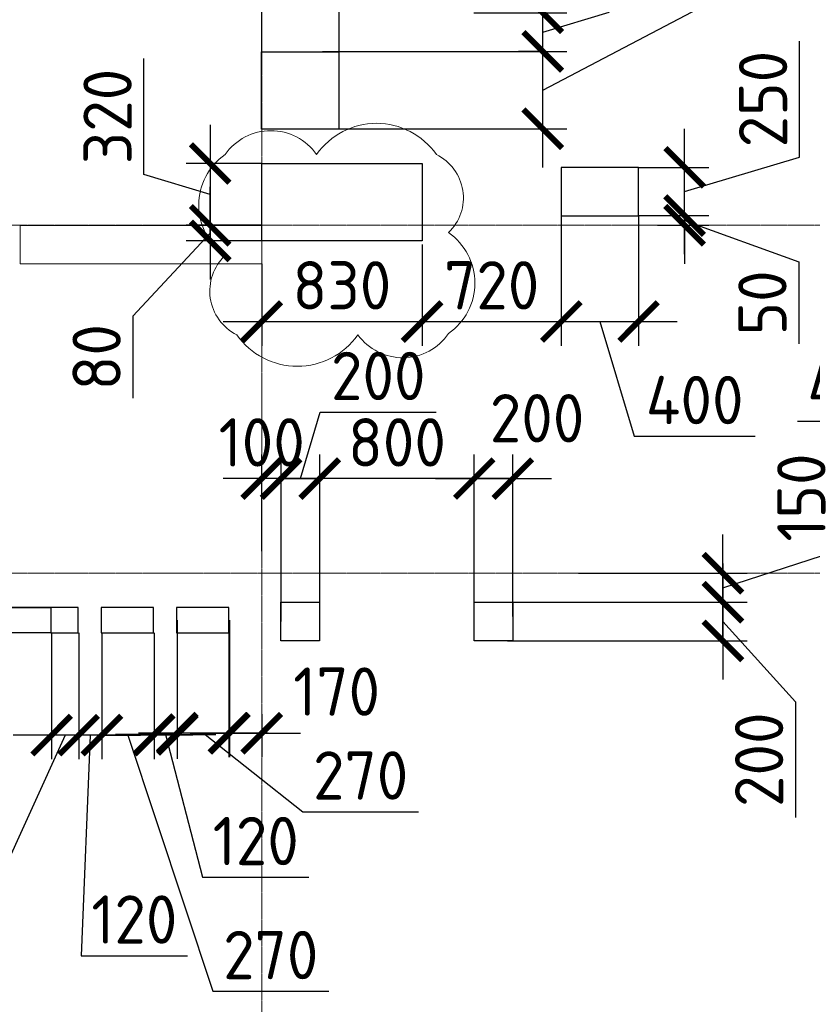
# Model space of a CAD drawing. Header units: millimetres. Extents: x -42044588 to 856694, y -806701 to 941911.
# Tile 69 of 256: x -183821 to -179718, y -380524 to -375429. Entities that reach past the tile are written whole.
import ezdxf

# ---------------------------------------------------------------- set-up
doc = ezdxf.new("R2010")
doc.units = ezdxf.units.MM
for name, pattern in [('______5', [1100, 800, -100, 100, -100]), ('DASHED', [7, 5, -2, 0]), ('осевая', [50.8, 31.75, -6.35, 6.35, -6.35])]:
    doc.linetypes.add(name, pattern=pattern)
for name, color, linetype, lineweight in [('907Сл Осевые', 1, 'Continuous', 0), ('Оси', 40, '______5', 18), ('Перекрытие ж_бетон', 1, 'Continuous', 30), ('РАЗМЕРЫ', 1, 'Continuous', 9)]:
    doc.layers.add(name, color=color, linetype=linetype, lineweight=lineweight)
doc.layers.add('Колонна_ бетон', color=7, linetype='Continuous', lineweight=50, true_color=0xb4b496)
doc.styles.add('GOST-2.304_Type-B', font='GOST_Common.ttf')
doc.dimstyles.new('СПДС', dxfattribs={"dimscale": 100, "dimtxt": 2.5, "dimasz": 2, "dimexe": 1.25, "dimexo": 0, "dimtad": 1, "dimdec": 0, "dimrnd": 5, "dimtxsty": 'GOST-2.304_Type-B', "dimblk": 'ARCHTICK', "dimcen": 2.5, "dimdle": 2, "dimclrd": 1, "dimclre": 1, "dimclrt": 1, "dimadec": 0, "dimazin": 2, "dimtfac": 0.75, "dimtdec": 0, "dimtmove": 1, "dimatfit": 3, "dimfxl": 0, "dimtolj": 1, "dimarcsym": 0})

# ---------------------------------------------------------------- blocks, each defined once
blk = doc.blocks.new('оси блок 2')
at = {"layer": 'Оси', "color": 16, "linetype": 'осевая', "lineweight": 0, "ltscale": 0.25, "transparency": 33554687}
for p, q in [((-72354.7, -322543), (-72354.7, -347914.1)), ((-89822.3, -333501.3), (-37238.5, -333501.3)), ((-89822.3, -335301.3), (-37238.5, -335301.3))]:
    blk.add_line(p, q, dxfattribs=at)
blk = doc.blocks.new('подложка стн 1-го этажа')
at = {"layer": 'Колонна_ бетон', "color": 252, "linetype": 'DASHED', "lineweight": 0, "ltscale": 0.5, "true_color": 0x939598, "transparency": 33554687}
for p, q in [((20143.8, 18911.8, -200), (20143.8, 18911.8, -200)), ((20143.8, 18711.8, -200), (20143.8, 18911.8, -200)), ((20143.8, 18911.8, -200), (21393.8, 18911.8, -200)), ((21393.8, 18911.8, -200), (21393.8, 18911.8, -200)), ((21393.8, 18911.8, -200), (21393.8, 18711.8, -200)), ((20143.8, 18711.8, -200), (21393.8, 18711.8, -200)), ((20143.8, 18711.8, -200), (20143.8, 18711.8, -200)), ((21393.8, 18711.8, -200), (21393.8, 18711.8, -200))]:
    blk.add_line(p, q, dxfattribs=at)
blk = doc.blocks.new('_ArchTick')
at = {"color": 0, "linetype": 'ByBlock', "const_width": 0.15}
blk.add_lwpolyline([(-0.5, -0.5), (0.5, 0.5)], dxfattribs=at)
blk = doc.blocks.new('*D3778')
at = {"layer": 'DEFPOINTS', "color": 0, "transparency": 16777216}
for p in [(-182254, -375593.3), (-181113.5, -375593.3), (-182167.9, -375993.3)]:
    blk.add_point(p, dxfattribs=at)
at = {"layer": 'РАЗМЕРЫ', "color": 1, "lineweight": -2, "transparency": 16777216}
for p, q in [((-180116, -375270), (-180116, -374645)), ((-181113.5, -375793.3), (-180116, -375270)), ((-181113.5, -376193.3), (-181113.5, -375393.3)), ((-182254, -375593.3), (-180988.5, -375593.3)), ((-182167.9, -375993.3), (-180988.5, -375993.3))]:
    blk.add_line(p, q, dxfattribs=at)
at = {"layer": 'РАЗМЕРЫ', "color": 1, "lineweight": -2, "transparency": 16777216, "xscale": 200, "yscale": 200, "zscale": 200}
for p, rotation in [((-181113.5, -375593.3), 90), ((-181113.5, -375993.3), 270)]:
    blk.add_blockref('_ArchTick', p, dxfattribs=dict(at, rotation=rotation))
at = {"layer": 'РАЗМЕРЫ', "color": 1, "lineweight": 0, "transparency": 16777216, "insert": (-180303.5, -374957.5), "char_height": 250, "attachment_point": 5, "rotation": 90, "style": 'GOST-2.304_Type-B'}
blk.add_mtext('\\A1;400', dxfattribs=at)
blk = doc.blocks.new('*D3779')
at = {"layer": 'DEFPOINTS', "color": 0, "transparency": 16777216}
for p in [(-182167.9, -374866.5), (-182567.9, -375691), (-182167.9, -375760.9)]:
    blk.add_point(p, dxfattribs=at)
at = {"layer": 'РАЗМЕРЫ', "color": 1, "lineweight": -2, "transparency": 16777216}
for p, q in [((-182367.9, -374866.5), (-182264.8, -374522.7)), ((-182264.8, -374522.7), (-181639.8, -374522.7)), ((-182567.9, -375691), (-182567.9, -374741.5)), ((-182167.9, -375760.9), (-182167.9, -374741.5)), ((-182767.9, -374866.5), (-181967.9, -374866.5))]:
    blk.add_line(p, q, dxfattribs=at)
at = {"layer": 'РАЗМЕРЫ', "color": 1, "lineweight": -2, "transparency": 16777216, "xscale": 200, "yscale": 200, "zscale": 200, "rotation": 180}
blk.add_blockref('_ArchTick', (-182567.9, -374866.5), dxfattribs=at)
at = {"layer": 'РАЗМЕРЫ', "color": 1, "lineweight": -2, "transparency": 16777216, "xscale": 200, "yscale": 200, "zscale": 200}
blk.add_blockref('_ArchTick', (-182167.9, -374866.5), dxfattribs=at)
at = {"layer": 'РАЗМЕРЫ', "color": 1, "lineweight": 0, "transparency": 16777216, "insert": (-181952.3, -374335.2), "char_height": 250, "attachment_point": 5, "style": 'GOST-2.304_Type-B'}
blk.add_mtext('\\A1;400', dxfattribs=at)
blk = doc.blocks.new('*D3780')
at = {"layer": 'DEFPOINTS', "color": 0, "transparency": 16777216}
for p in [(-181470.3, -375393.3), (-181113.5, -375393.3), (-181099.7, -375593.3)]:
    blk.add_point(p, dxfattribs=at)
at = {"layer": 'РАЗМЕРЫ', "color": 1, "lineweight": -2, "transparency": 16777216}
for p, q in [((-180769.8, -375390.2), (-180769.8, -374790.2)), ((-181113.5, -375793.3), (-181113.5, -375193.3)), ((-181470.3, -375393.3), (-180988.5, -375393.3)), ((-181113.5, -375493.3), (-180769.8, -375390.2)), ((-181099.7, -375593.3), (-181238.5, -375593.3))]:
    blk.add_line(p, q, dxfattribs=at)
at = {"layer": 'РАЗМЕРЫ', "color": 1, "lineweight": -2, "transparency": 16777216, "xscale": 200, "yscale": 200, "zscale": 200}
for p, rotation in [((-181113.5, -375393.3), 90), ((-181113.5, -375593.3), 270)]:
    blk.add_blockref('_ArchTick', p, dxfattribs=dict(at, rotation=rotation))
at = {"layer": 'РАЗМЕРЫ', "color": 1, "lineweight": 0, "transparency": 16777216, "insert": (-180957.3, -375090.2), "char_height": 250, "attachment_point": 5, "rotation": 90, "style": 'GOST-2.304_Type-B'}
blk.add_mtext('\\A1;200', dxfattribs=at)
blk = doc.blocks.new('*D3792')
at = {"layer": 'DEFPOINTS', "color": 0, "transparency": 16777216}
for p in [(-181267.9, -377803.9), (-181467.9, -378517.8), (-181267.9, -378517.8)]:
    blk.add_point(p, dxfattribs=at)
at = {"layer": 'РАЗМЕРЫ', "color": 1, "lineweight": -2, "transparency": 16777216}
for p, q in [((-181467.9, -378517.8), (-181467.9, -377678.9)), ((-181267.9, -378517.8), (-181267.9, -377678.9)), ((-181667.9, -377803.9), (-181067.9, -377803.9))]:
    blk.add_line(p, q, dxfattribs=at)
at = {"layer": 'РАЗМЕРЫ', "color": 1, "lineweight": -2, "transparency": 16777216, "xscale": 200, "yscale": 200, "zscale": 200, "rotation": 180}
blk.add_blockref('_ArchTick', (-181467.9, -377803.9), dxfattribs=at)
at = {"layer": 'РАЗМЕРЫ', "color": 1, "lineweight": -2, "transparency": 16777216, "xscale": 200, "yscale": 200, "zscale": 200}
blk.add_blockref('_ArchTick', (-181267.9, -377803.9), dxfattribs=at)
at = {"layer": 'РАЗМЕРЫ', "color": 1, "lineweight": 0, "transparency": 16777216, "insert": (-181142.9, -377491.4), "char_height": 250, "attachment_point": 5, "style": 'GOST-2.304_Type-B'}
blk.add_mtext('\\A1;200', dxfattribs=at)
blk = doc.blocks.new('*D3793')
at = {"layer": 'DEFPOINTS', "color": 0, "transparency": 16777216}
for p in [(-182467.9, -377803.9), (-182467.9, -378543.3), (-182267.9, -378543.3)]:
    blk.add_point(p, dxfattribs=at)
at = {"layer": 'РАЗМЕРЫ', "color": 1, "lineweight": -2, "transparency": 16777216}
for p, q in [((-182367.9, -377803.9), (-182264.8, -377460.2)), ((-182264.8, -377460.2), (-181664.8, -377460.2)), ((-182467.9, -378543.3), (-182467.9, -377678.9)), ((-182267.9, -378543.3), (-182267.9, -377678.9)), ((-182067.9, -377803.9), (-182667.9, -377803.9))]:
    blk.add_line(p, q, dxfattribs=at)
at = {"layer": 'РАЗМЕРЫ', "color": 1, "lineweight": -2, "transparency": 16777216, "xscale": 200, "yscale": 200, "zscale": 200, "rotation": 180}
blk.add_blockref('_ArchTick', (-182467.9, -377803.9), dxfattribs=at)
at = {"layer": 'РАЗМЕРЫ', "color": 1, "lineweight": -2, "transparency": 16777216, "xscale": 200, "yscale": 200, "zscale": 200}
blk.add_blockref('_ArchTick', (-182267.9, -377803.9), dxfattribs=at)
at = {"layer": 'РАЗМЕРЫ', "color": 1, "lineweight": 0, "transparency": 16777216, "insert": (-181964.8, -377272.7), "char_height": 250, "attachment_point": 5, "style": 'GOST-2.304_Type-B'}
blk.add_mtext('\\A1;200', dxfattribs=at)
blk = doc.blocks.new('*D3794')
at = {"layer": 'DEFPOINTS', "color": 0, "transparency": 16777216}
for p in [(-182567.9, -377803.9), (-182567.9, -378178.7), (-182467.9, -378178.7)]:
    blk.add_point(p, dxfattribs=at)
at = {"layer": 'РАЗМЕРЫ', "color": 1, "lineweight": -2, "transparency": 16777216}
for p, q in [((-182567.9, -378178.7), (-182567.9, -377678.9)), ((-182467.9, -378178.7), (-182467.9, -377678.9)), ((-182567.9, -377803.9), (-182767.9, -377803.9)), ((-182467.9, -377803.9), (-182567.9, -377803.9)), ((-182467.9, -377803.9), (-182267.9, -377803.9))]:
    blk.add_line(p, q, dxfattribs=at)
at = {"layer": 'РАЗМЕРЫ', "color": 1, "lineweight": -2, "transparency": 16777216, "xscale": 200, "yscale": 200, "zscale": 200}
blk.add_blockref('_ArchTick', (-182567.9, -377803.9), dxfattribs=at)
at = {"layer": 'РАЗМЕРЫ', "color": 1, "lineweight": -2, "transparency": 16777216, "xscale": 200, "yscale": 200, "zscale": 200, "rotation": 180}
blk.add_blockref('_ArchTick', (-182467.9, -377803.9), dxfattribs=at)
at = {"layer": 'РАЗМЕРЫ', "color": 1, "lineweight": 0, "transparency": 16777216, "insert": (-182567.9, -377616.4), "char_height": 250, "attachment_point": 5, "style": 'GOST-2.304_Type-B'}
blk.add_mtext('\\A1;100', dxfattribs=at)
blk = doc.blocks.new('*D3795')
at = {"layer": 'DEFPOINTS', "color": 0, "transparency": 16777216}
for p in [(-182267.9, -377803.9), (-182267.9, -378146.4), (-181467.9, -378146.4)]:
    blk.add_point(p, dxfattribs=at)
at = {"layer": 'РАЗМЕРЫ', "color": 1, "lineweight": -2, "transparency": 16777216}
for p, q in [((-182267.9, -378146.4), (-182267.9, -377678.9)), ((-181467.9, -378146.4), (-181467.9, -377678.9)), ((-181267.9, -377803.9), (-182467.9, -377803.9))]:
    blk.add_line(p, q, dxfattribs=at)
at = {"layer": 'РАЗМЕРЫ', "color": 1, "lineweight": -2, "transparency": 16777216, "xscale": 200, "yscale": 200, "zscale": 200, "rotation": 180}
blk.add_blockref('_ArchTick', (-182267.9, -377803.9), dxfattribs=at)
at = {"layer": 'РАЗМЕРЫ', "color": 1, "lineweight": -2, "transparency": 16777216, "xscale": 200, "yscale": 200, "zscale": 200}
blk.add_blockref('_ArchTick', (-181467.9, -377803.9), dxfattribs=at)
at = {"layer": 'РАЗМЕРЫ', "color": 1, "lineweight": 0, "transparency": 16777216, "insert": (-181867.9, -377616.4), "char_height": 250, "attachment_point": 5, "style": 'GOST-2.304_Type-B'}
blk.add_mtext('\\A1;800', dxfattribs=at)
blk = doc.blocks.new('*D3796')
at = {"layer": 'DEFPOINTS', "color": 0, "transparency": 16777216}
for p in [(-180929, -378293.3), (-180181.1, -378293.3), (-181296.4, -378443.3)]:
    blk.add_point(p, dxfattribs=at)
at = {"layer": 'РАЗМЕРЫ', "color": 1, "lineweight": -2, "transparency": 16777216}
for p, q in [((-179587.4, -378176.6), (-179587.4, -377626.6)), ((-180181.1, -378643.3), (-180181.1, -378093.3)), ((-180181.1, -378368.3), (-179587.4, -378176.6)), ((-180929, -378293.3), (-180056.1, -378293.3)), ((-181296.4, -378443.3), (-180056.1, -378443.3))]:
    blk.add_line(p, q, dxfattribs=at)
at = {"layer": 'РАЗМЕРЫ', "color": 1, "lineweight": -2, "transparency": 16777216, "xscale": 200, "yscale": 200, "zscale": 200}
for p, rotation in [((-180181.1, -378293.3), 90), ((-180181.1, -378443.3), 270)]:
    blk.add_blockref('_ArchTick', p, dxfattribs=dict(at, rotation=rotation))
at = {"layer": 'РАЗМЕРЫ', "color": 1, "lineweight": 0, "transparency": 16777216, "insert": (-179774.9, -377901.6), "char_height": 250, "attachment_point": 5, "rotation": 90, "style": 'GOST-2.304_Type-B'}
blk.add_mtext('\\A1;150', dxfattribs=at)
blk = doc.blocks.new('*D3797')
at = {"layer": 'DEFPOINTS', "color": 0, "transparency": 16777216}
for p in [(-181296.4, -378443.3), (-181296.4, -378643.3), (-180181.1, -378643.3)]:
    blk.add_point(p, dxfattribs=at)
at = {"layer": 'РАЗМЕРЫ', "color": 1, "lineweight": -2, "transparency": 16777216}
for p, q in [((-180181.1, -378243.3), (-180181.1, -378843.3)), ((-181296.4, -378443.3), (-180056.1, -378443.3)), ((-180181.1, -378543.3), (-179806.1, -378958.2)), ((-181296.4, -378643.3), (-180056.1, -378643.3)), ((-179806.1, -378958.2), (-179806.1, -379558.2))]:
    blk.add_line(p, q, dxfattribs=at)
at = {"layer": 'РАЗМЕРЫ', "color": 1, "lineweight": -2, "transparency": 16777216, "xscale": 200, "yscale": 200, "zscale": 200}
for p, rotation in [((-180181.1, -378443.3), 90), ((-180181.1, -378643.3), 270)]:
    blk.add_blockref('_ArchTick', p, dxfattribs=dict(at, rotation=rotation))
at = {"layer": 'РАЗМЕРЫ', "color": 1, "lineweight": 0, "transparency": 16777216, "insert": (-179993.6, -379258.2), "char_height": 250, "attachment_point": 5, "rotation": 90, "style": 'GOST-2.304_Type-B'}
blk.add_mtext('\\A1;200', dxfattribs=at)
blk = doc.blocks.new('*D3963')
at = {"layer": 'DEFPOINTS', "color": 0, "transparency": 16777216}
for p in [(-181737.7, -376593.3, 4500), (-182568, -376693.3, 360), (-181737.7, -376991.2)]:
    blk.add_point(p, dxfattribs=at)
at = {"layer": 'РАЗМЕРЫ', "color": 1, "lineweight": -2, "transparency": 16777216}
for p, q in [((-181737.7, -376593.3), (-181737.7, -377116.2)), ((-182568, -376693.3), (-182568, -377116.2)), ((-182768, -376991.2), (-181537.7, -376991.2))]:
    blk.add_line(p, q, dxfattribs=at)
at = {"layer": 'РАЗМЕРЫ', "color": 1, "lineweight": -2, "transparency": 16777216, "xscale": 200, "yscale": 200, "zscale": 200, "rotation": 180}
blk.add_blockref('_ArchTick', (-182568, -376991.2), dxfattribs=at)
at = {"layer": 'РАЗМЕРЫ', "color": 1, "lineweight": -2, "transparency": 16777216, "xscale": 200, "yscale": 200, "zscale": 200}
blk.add_blockref('_ArchTick', (-181737.7, -376991.2), dxfattribs=at)
at = {"layer": 'РАЗМЕРЫ', "color": 1, "lineweight": 0, "transparency": 16777216, "insert": (-182152.9, -376803.7), "char_height": 250, "attachment_point": 5, "style": 'GOST-2.304_Type-B'}
blk.add_mtext('\\A1;830', dxfattribs=at)
blk = doc.blocks.new('*D3858')
at = {"layer": 'DEFPOINTS', "color": 0, "transparency": 16777216}
for p in [(-181017.7, -376443.3), (-181737.7, -376593.3, 4500), (-181017.7, -376991.2)]:
    blk.add_point(p, dxfattribs=at)
at = {"layer": 'РАЗМЕРЫ', "color": 1, "lineweight": -2, "transparency": 16777216}
for p, q in [((-181017.7, -376443.3), (-181017.7, -377116.2)), ((-181737.7, -376593.3), (-181737.7, -377116.2)), ((-181937.7, -376991.2), (-180817.7, -376991.2))]:
    blk.add_line(p, q, dxfattribs=at)
at = {"layer": 'РАЗМЕРЫ', "color": 1, "lineweight": -2, "transparency": 16777216, "xscale": 200, "yscale": 200, "zscale": 200, "rotation": 180}
blk.add_blockref('_ArchTick', (-181737.7, -376991.2), dxfattribs=at)
at = {"layer": 'РАЗМЕРЫ', "color": 1, "lineweight": -2, "transparency": 16777216, "xscale": 200, "yscale": 200, "zscale": 200}
blk.add_blockref('_ArchTick', (-181017.7, -376991.2), dxfattribs=at)
at = {"layer": 'РАЗМЕРЫ', "color": 1, "lineweight": 0, "transparency": 16777216, "insert": (-181377.7, -376803.7), "char_height": 250, "attachment_point": 5, "style": 'GOST-2.304_Type-B'}
blk.add_mtext('\\A1;720', dxfattribs=at)
blk = doc.blocks.new('*D3859')
at = {"layer": 'DEFPOINTS', "color": 0, "transparency": 16777216}
for p in [(-181017.7, -376443.3), (-180617.7, -376443.3), (-180617.7, -376991.2)]:
    blk.add_point(p, dxfattribs=at)
at = {"layer": 'РАЗМЕРЫ', "color": 1, "lineweight": -2, "transparency": 16777216}
for p, q in [((-181017.7, -376443.3), (-181017.7, -377116.2)), ((-180617.7, -376443.3), (-180617.7, -377116.2)), ((-181217.7, -376991.2), (-180417.7, -376991.2)), ((-180817.7, -376991.2), (-180639.6, -377584.9)), ((-180639.6, -377584.9), (-180014.6, -377584.9))]:
    blk.add_line(p, q, dxfattribs=at)
at = {"layer": 'РАЗМЕРЫ', "color": 1, "lineweight": -2, "transparency": 16777216, "xscale": 200, "yscale": 200, "zscale": 200, "rotation": 180}
blk.add_blockref('_ArchTick', (-181017.7, -376991.2), dxfattribs=at)
at = {"layer": 'РАЗМЕРЫ', "color": 1, "lineweight": -2, "transparency": 16777216, "xscale": 200, "yscale": 200, "zscale": 200}
blk.add_blockref('_ArchTick', (-180617.7, -376991.2), dxfattribs=at)
at = {"layer": 'РАЗМЕРЫ', "color": 1, "lineweight": 0, "transparency": 16777216, "insert": (-180327.1, -377397.4), "char_height": 250, "attachment_point": 5, "style": 'GOST-2.304_Type-B'}
blk.add_mtext('\\A1;400', dxfattribs=at)
blk = doc.blocks.new('*D3964')
at = {"layer": 'DEFPOINTS', "color": 0, "transparency": 16777216}
for p in [(-180617.7, -376443.3), (-180379.1, -376443.3), (-180520.2, -376493.3)]:
    blk.add_point(p, dxfattribs=at)
at = {"layer": 'РАЗМЕРЫ', "color": 1, "lineweight": -2, "transparency": 16777216}
for p, q in [((-180379.1, -376443.3), (-180379.1, -376243.3)), ((-180617.7, -376443.3), (-180254.1, -376443.3)), ((-180379.1, -376493.3), (-180379.1, -376443.3)), ((-180379.1, -376493.3), (-180379.1, -376443.3)), ((-180520.2, -376493.3), (-180254.1, -376493.3)), ((-180379.1, -376468.3), (-179788.9, -376682.1)), ((-180379.1, -376493.3), (-180379.1, -376693.3)), ((-179788.9, -376682.1), (-179788.9, -377107.1))]:
    blk.add_line(p, q, dxfattribs=at)
at = {"layer": 'РАЗМЕРЫ', "color": 1, "lineweight": -2, "transparency": 16777216, "xscale": 200, "yscale": 200, "zscale": 200}
for p, rotation in [((-180379.1, -376443.3), 270), ((-180379.1, -376493.3), 90)]:
    blk.add_blockref('_ArchTick', p, dxfattribs=dict(at, rotation=rotation))
at = {"layer": 'РАЗМЕРЫ', "color": 1, "lineweight": 0, "transparency": 16777216, "insert": (-179976.4, -376894.6), "char_height": 250, "attachment_point": 5, "rotation": 90, "style": 'GOST-2.304_Type-B'}
blk.add_mtext('\\A1;50', dxfattribs=at)
blk = doc.blocks.new('*D3860')
at = {"layer": 'DEFPOINTS', "color": 0, "transparency": 16777216}
for p in [(-180617.7, -376193.3), (-180379.1, -376193.3), (-180504.2, -376443.3)]:
    blk.add_point(p, dxfattribs=at)
at = {"layer": 'РАЗМЕРЫ', "color": 1, "lineweight": -2, "transparency": 16777216}
for p, q in [((-179785.4, -376140.2), (-179785.4, -375540.2)), ((-180379.1, -376643.3), (-180379.1, -375993.3)), ((-180379.1, -376318.3), (-179785.4, -376140.2)), ((-180617.7, -376193.3), (-180254.1, -376193.3)), ((-180504.2, -376443.3), (-180254.1, -376443.3))]:
    blk.add_line(p, q, dxfattribs=at)
at = {"layer": 'РАЗМЕРЫ', "color": 1, "lineweight": -2, "transparency": 16777216, "xscale": 200, "yscale": 200, "zscale": 200}
for p, rotation in [((-180379.1, -376193.3), 90), ((-180379.1, -376443.3), 270)]:
    blk.add_blockref('_ArchTick', p, dxfattribs=dict(at, rotation=rotation))
at = {"layer": 'РАЗМЕРЫ', "color": 1, "lineweight": 0, "transparency": 16777216, "insert": (-179972.9, -375840.2), "char_height": 250, "attachment_point": 5, "rotation": 90, "style": 'GOST-2.304_Type-B'}
blk.add_mtext('\\A1;250', dxfattribs=at)
blk = doc.blocks.new('*D3985')
at = {"layer": 'DEFPOINTS', "color": 0, "transparency": 16777216}
for p in [(-184063.2, -378293.3), (-184349.3, -378473.2), (-183658.2, -378473.2)]:
    blk.add_point(p, dxfattribs=at)
at = {"layer": 'РАЗМЕРЫ', "color": 1, "lineweight": -2, "transparency": 16777216}
for p, q in [((-184693.1, -378280.2), (-184693.1, -377730.2)), ((-184349.3, -378093.3), (-184349.3, -378673.2)), ((-184349.3, -378383.3), (-184693.1, -378280.2)), ((-184063.2, -378293.3), (-184474.3, -378293.3)), ((-183658.2, -378473.2), (-184474.3, -378473.2))]:
    blk.add_line(p, q, dxfattribs=at)
at = {"layer": 'РАЗМЕРЫ', "color": 1, "lineweight": -2, "transparency": 16777216, "xscale": 200, "yscale": 200, "zscale": 200}
for p, rotation in [((-184349.3, -378293.3), 90), ((-184349.3, -378473.2), 270)]:
    blk.add_blockref('_ArchTick', p, dxfattribs=dict(at, rotation=rotation))
at = {"layer": 'РАЗМЕРЫ', "color": 1, "lineweight": 0, "transparency": 16777216, "insert": (-184880.6, -378005.2), "char_height": 250, "attachment_point": 5, "rotation": 90, "style": 'GOST-2.304_Type-B'}
blk.add_mtext('\\A1;180', dxfattribs=at)
blk = doc.blocks.new('*D3939')
at = {"layer": 'DEFPOINTS', "color": 0, "transparency": 16777216}
for p in [(-183658.2, -378471.2), (-184349.3, -378601.2), (-183658.2, -378601.2)]:
    blk.add_point(p, dxfattribs=at)
at = {"layer": 'РАЗМЕРЫ', "color": 1, "lineweight": -2, "transparency": 16777216}
for p, q in [((-184349.3, -378271.2), (-184349.3, -378801.2)), ((-183658.2, -378471.2), (-184474.3, -378471.2)), ((-184349.3, -378536.2), (-184880.6, -378700.2)), ((-183658.2, -378601.2), (-184474.3, -378601.2)), ((-184880.6, -378700.2), (-184880.6, -379250.2))]:
    blk.add_line(p, q, dxfattribs=at)
at = {"layer": 'РАЗМЕРЫ', "color": 1, "lineweight": -2, "transparency": 16777216, "xscale": 200, "yscale": 200, "zscale": 200}
for p, rotation in [((-184349.3, -378471.2), 90), ((-184349.3, -378601.2), 270)]:
    blk.add_blockref('_ArchTick', p, dxfattribs=dict(at, rotation=rotation))
at = {"layer": 'РАЗМЕРЫ', "color": 1, "lineweight": 0, "transparency": 16777216, "insert": (-185068.1, -378975.2), "char_height": 250, "attachment_point": 5, "rotation": 90, "style": 'GOST-2.304_Type-B'}
blk.add_mtext('\\A1;130', dxfattribs=at)
blk = doc.blocks.new('*D6554')
at = {"layer": '907Сл Осевые', "color": 1, "lineweight": -2, "transparency": 16777216}
for p, q in [((-182834.7, -376493.3), (-182834.7, -376293.3)), ((-182568, -376493.3), (-182959.7, -376493.3)), ((-182834.7, -376573.7), (-182834.7, -376493.3)), ((-182834.7, -376573.7), (-182834.7, -376493.3)), ((-182834.7, -376533.5), (-183235.1, -376963.2)), ((-182568.2, -376573.7), (-182959.7, -376573.7)), ((-182834.7, -376573.7), (-182834.7, -376773.7)), ((-183235.1, -376963.2), (-183235.1, -377388.2))]:
    blk.add_line(p, q, dxfattribs=at)
at = {"layer": 'DEFPOINTS', "color": 0, "transparency": 16777216}
for p in [(-182834.7, -376493.3), (-182568, -376493.3), (-182568.2, -376573.7, 4500)]:
    blk.add_point(p, dxfattribs=at)
at = {"layer": '907Сл Осевые', "color": 1, "lineweight": -2, "transparency": 16777216, "xscale": 200, "yscale": 200, "zscale": 200}
for p, rotation in [((-182834.7, -376493.3), 270), ((-182834.7, -376573.7), 90)]:
    blk.add_blockref('_ArchTick', p, dxfattribs=dict(at, rotation=rotation))
at = {"layer": '907Сл Осевые', "color": 1, "lineweight": 0, "transparency": 16777216, "insert": (-183422.6, -377175.7), "char_height": 250, "attachment_point": 5, "rotation": 90, "style": 'GOST-2.304_Type-B'}
blk.add_mtext('\\A1;80', dxfattribs=at)
blk = doc.blocks.new('*D6916')
at = {"layer": 'DEFPOINTS', "color": 0, "transparency": 16777216}
for p in [(-183005.2, -378536.2), (-182735.2, -378536.2), (-183005.2, -379121)]:
    blk.add_point(p, dxfattribs=at)
at = {"layer": 'РАЗМЕРЫ', "color": 1, "lineweight": -2, "transparency": 16777216}
for p, q in [((-183005.2, -378536.2), (-183005.2, -379246)), ((-182735.2, -378536.2), (-182735.2, -379246)), ((-182535.2, -379121), (-183205.2, -379121)), ((-182870.2, -379121), (-182355.9, -379527.3)), ((-182355.9, -379527.3), (-181755.9, -379527.3))]:
    blk.add_line(p, q, dxfattribs=at)
at = {"layer": 'РАЗМЕРЫ', "color": 1, "lineweight": -2, "transparency": 16777216, "xscale": 200, "yscale": 200, "zscale": 200, "rotation": 180}
blk.add_blockref('_ArchTick', (-183005.2, -379121), dxfattribs=at)
at = {"layer": 'РАЗМЕРЫ', "color": 1, "lineweight": -2, "transparency": 16777216, "xscale": 200, "yscale": 200, "zscale": 200}
blk.add_blockref('_ArchTick', (-182735.2, -379121), dxfattribs=at)
at = {"layer": 'РАЗМЕРЫ', "color": 1, "lineweight": 0, "transparency": 16777216, "insert": (-182055.9, -379339.8), "char_height": 250, "attachment_point": 5, "style": 'GOST-2.304_Type-B'}
blk.add_mtext('\\A1;270', dxfattribs=at)
blk = doc.blocks.new('*D6917')
at = {"layer": 'DEFPOINTS', "color": 0, "transparency": 16777216}
for p in [(-183125.2, -378601.2), (-183005.2, -378673.9), (-183125.2, -379128)]:
    blk.add_point(p, dxfattribs=at)
at = {"layer": 'РАЗМЕРЫ', "color": 1, "lineweight": -2, "transparency": 16777216}
for p, q in [((-183125.2, -378601.2), (-183125.2, -379253)), ((-183005.2, -378673.9), (-183005.2, -379253)), ((-183125.2, -379128), (-183325.2, -379128)), ((-183005.2, -379128), (-183125.2, -379128)), ((-183005.2, -379128), (-183125.2, -379128)), ((-183065.2, -379128), (-182873.8, -379866.6)), ((-183005.2, -379128), (-182805.2, -379128)), ((-182873.8, -379866.6), (-182323.8, -379866.6))]:
    blk.add_line(p, q, dxfattribs=at)
at = {"layer": 'РАЗМЕРЫ', "color": 1, "lineweight": -2, "transparency": 16777216, "xscale": 200, "yscale": 200, "zscale": 200}
blk.add_blockref('_ArchTick', (-183125.2, -379128), dxfattribs=at)
at = {"layer": 'РАЗМЕРЫ', "color": 1, "lineweight": -2, "transparency": 16777216, "xscale": 200, "yscale": 200, "zscale": 200, "rotation": 180}
blk.add_blockref('_ArchTick', (-183005.2, -379128), dxfattribs=at)
at = {"layer": 'РАЗМЕРЫ', "color": 1, "lineweight": 0, "transparency": 16777216, "insert": (-182598.8, -379679.1), "char_height": 250, "attachment_point": 5, "style": 'GOST-2.304_Type-B'}
blk.add_mtext('\\A1;120', dxfattribs=at)
blk = doc.blocks.new('*D6918')
at = {"layer": 'DEFPOINTS', "color": 0, "transparency": 16777216}
for p in [(-183395.2, -378601.2), (-183125.2, -378734.5), (-183395.2, -379131)]:
    blk.add_point(p, dxfattribs=at)
at = {"layer": 'РАЗМЕРЫ', "color": 1, "lineweight": -2, "transparency": 16777216}
for p, q in [((-183395.2, -378601.2), (-183395.2, -379256)), ((-183125.2, -378734.5), (-183125.2, -379256)), ((-182925.2, -379131), (-183595.2, -379131)), ((-183260.2, -379131), (-182821.2, -380456.6)), ((-182821.2, -380456.6), (-182221.2, -380456.6))]:
    blk.add_line(p, q, dxfattribs=at)
at = {"layer": 'РАЗМЕРЫ', "color": 1, "lineweight": -2, "transparency": 16777216, "xscale": 200, "yscale": 200, "zscale": 200, "rotation": 180}
blk.add_blockref('_ArchTick', (-183395.2, -379131), dxfattribs=at)
at = {"layer": 'РАЗМЕРЫ', "color": 1, "lineweight": -2, "transparency": 16777216, "xscale": 200, "yscale": 200, "zscale": 200}
blk.add_blockref('_ArchTick', (-183125.2, -379131), dxfattribs=at)
at = {"layer": 'РАЗМЕРЫ', "color": 1, "lineweight": 0, "transparency": 16777216, "insert": (-182521.2, -380269.1), "char_height": 250, "attachment_point": 5, "style": 'GOST-2.304_Type-B'}
blk.add_mtext('\\A1;270', dxfattribs=at)
blk = doc.blocks.new('*D6919')
at = {"layer": 'DEFPOINTS', "color": 0, "transparency": 16777216}
for p in [(-183515.2, -378601.2), (-183395.2, -378722.4), (-183515.2, -379131)]:
    blk.add_point(p, dxfattribs=at)
at = {"layer": 'РАЗМЕРЫ', "color": 1, "lineweight": -2, "transparency": 16777216}
for p, q in [((-183515.2, -378601.2), (-183515.2, -379256)), ((-183395.2, -378722.4), (-183395.2, -379256)), ((-183515.2, -379131), (-183715.2, -379131)), ((-183395.2, -379131), (-183515.2, -379131)), ((-183395.2, -379131), (-183515.2, -379131)), ((-183455.2, -379131), (-183502.1, -380272.8)), ((-183395.2, -379131), (-183195.2, -379131)), ((-183502.1, -380272.8), (-182952.1, -380272.8))]:
    blk.add_line(p, q, dxfattribs=at)
at = {"layer": 'РАЗМЕРЫ', "color": 1, "lineweight": -2, "transparency": 16777216, "xscale": 200, "yscale": 200, "zscale": 200}
blk.add_blockref('_ArchTick', (-183515.2, -379131), dxfattribs=at)
at = {"layer": 'РАЗМЕРЫ', "color": 1, "lineweight": -2, "transparency": 16777216, "xscale": 200, "yscale": 200, "zscale": 200, "rotation": 180}
blk.add_blockref('_ArchTick', (-183395.2, -379131), dxfattribs=at)
at = {"layer": 'РАЗМЕРЫ', "color": 1, "lineweight": 0, "transparency": 16777216, "insert": (-183227.1, -380085.3), "char_height": 250, "attachment_point": 5, "style": 'GOST-2.304_Type-B'}
blk.add_mtext('\\A1;120', dxfattribs=at)
blk = doc.blocks.new('*D6920')
at = {"layer": 'DEFPOINTS', "color": 0, "transparency": 16777216}
for p in [(-183655.2, -378601.2), (-183515.2, -378864.7), (-183655.2, -379131)]:
    blk.add_point(p, dxfattribs=at)
at = {"layer": 'РАЗМЕРЫ', "color": 1, "lineweight": -2, "transparency": 16777216}
for p, q in [((-183655.2, -378601.2), (-183655.2, -379256)), ((-183515.2, -378864.7), (-183515.2, -379256)), ((-183585.2, -379131), (-184085.2, -380228.5)), ((-183315.2, -379131), (-183855.2, -379131)), ((-184085.2, -380228.5), (-184660.2, -380228.5))]:
    blk.add_line(p, q, dxfattribs=at)
at = {"layer": 'РАЗМЕРЫ', "color": 1, "lineweight": -2, "transparency": 16777216, "xscale": 200, "yscale": 200, "zscale": 200, "rotation": 180}
blk.add_blockref('_ArchTick', (-183655.2, -379131), dxfattribs=at)
at = {"layer": 'РАЗМЕРЫ', "color": 1, "lineweight": -2, "transparency": 16777216, "xscale": 200, "yscale": 200, "zscale": 200}
blk.add_blockref('_ArchTick', (-183515.2, -379131), dxfattribs=at)
at = {"layer": 'РАЗМЕРЫ', "color": 1, "lineweight": 0, "transparency": 16777216, "insert": (-184372.7, -380041), "char_height": 250, "attachment_point": 5, "style": 'GOST-2.304_Type-B'}
blk.add_mtext('\\A1;140', dxfattribs=at)
blk = doc.blocks.new('*D6927')
at = {"layer": 'DEFPOINTS', "color": 0, "transparency": 16777216}
for p in [(-182738.2, -378601.2), (-182567.9, -379022.8), (-182567.9, -379121)]:
    blk.add_point(p, dxfattribs=at)
at = {"layer": 'РАЗМЕРЫ', "color": 1, "lineweight": -2, "transparency": 16777216}
for p, q in [((-182738.2, -378601.2), (-182738.2, -379246)), ((-182567.9, -379022.8), (-182567.9, -379246)), ((-182938.2, -379121), (-182367.9, -379121))]:
    blk.add_line(p, q, dxfattribs=at)
at = {"layer": 'РАЗМЕРЫ', "color": 1, "lineweight": -2, "transparency": 16777216, "xscale": 200, "yscale": 200, "zscale": 200, "rotation": 180}
blk.add_blockref('_ArchTick', (-182738.2, -379121), dxfattribs=at)
at = {"layer": 'РАЗМЕРЫ', "color": 1, "lineweight": -2, "transparency": 16777216, "xscale": 200, "yscale": 200, "zscale": 200}
blk.add_blockref('_ArchTick', (-182567.9, -379121), dxfattribs=at)
at = {"layer": 'РАЗМЕРЫ', "color": 1, "lineweight": 0, "transparency": 16777216, "insert": (-182180.2, -378905.8), "char_height": 250, "attachment_point": 5, "style": 'GOST-2.304_Type-B'}
blk.add_mtext('\\A1;170', dxfattribs=at)
blk = doc.blocks.new('*D7018')
at = {"layer": '907Сл Осевые', "color": 1, "lineweight": -2, "transparency": 16777216}
for p, q in [((-183178.5, -376230.2), (-183178.5, -375630.2)), ((-182834.7, -375973.3), (-182834.7, -376693.3)), ((-182568, -376173.3), (-182959.7, -376173.3)), ((-182834.7, -376333.3), (-183178.5, -376230.2)), ((-182567.7, -376493.3), (-182959.7, -376493.3))]:
    blk.add_line(p, q, dxfattribs=at)
at = {"layer": 'DEFPOINTS', "color": 0, "transparency": 16777216}
for p in [(-182568, -376173.3, 4500), (-182834.7, -376493.3), (-182567.7, -376493.3, 4500)]:
    blk.add_point(p, dxfattribs=at)
at = {"layer": '907Сл Осевые', "color": 1, "lineweight": -2, "transparency": 16777216, "xscale": 200, "yscale": 200, "zscale": 200}
for p, rotation in [((-182834.7, -376173.3), 90), ((-182834.7, -376493.3), 270)]:
    blk.add_blockref('_ArchTick', p, dxfattribs=dict(at, rotation=rotation))
at = {"layer": '907Сл Осевые', "color": 1, "lineweight": 0, "transparency": 16777216, "insert": (-183366, -375930.2), "char_height": 250, "attachment_point": 5, "rotation": 90, "style": 'GOST-2.304_Type-B'}
blk.add_mtext('\\A1;320', dxfattribs=at)
blk = doc.blocks.new('блочина')
at = {"layer": 'Перекрытие ж_бетон', "color": 4}
for points in [[(117362.8, 60977.6), (117362.8, 60577.6), (116962.8, 60577.6), (116962.8, 60977.6)], [(118913, 60129.6), (118913, 60379.6), (118513, 60379.6), (118513, 60129.6)], [(116012.5, 58101.7), (115872.5, 58101.7), (115872.5, 57971.7), (116012.5, 57971.7)], [(116402.5, 58101.7), (116132.5, 58101.7), (116132.5, 57971.7), (116402.5, 57971.7)], [(116792.5, 58101.7), (116522.5, 58101.7), (116522.5, 57971.7), (116792.5, 57971.7)]]:
    blk.add_lwpolyline(points, close=True, dxfattribs=at)
at = {"layer": 'Перекрытие ж_бетон', "color": 4, "elevation": 4500}
blk.add_lwpolyline([(116963, 59999.6), (116963, 60399.6), (117793, 60399.6), (117793, 59999.6)], close=True, dxfattribs=at)
at = {"layer": 'Перекрытие ж_бетон', "color": 4, "ltscale": 100}
for points in [[(117262.8, 57929.6), (117062.8, 57929.6), (117062.8, 58129.6), (117262.8, 58129.6)], [(118262.8, 57929.6), (118062.8, 57929.6), (118062.8, 58129.6), (118262.8, 58129.6)]]:
    blk.add_lwpolyline(points, close=True, dxfattribs=at)
blk = doc.blocks.new('*D7462')
at = {"layer": 'DEFPOINTS', "color": 0, "transparency": 16777216}
for p in [(-178636.9, -376324.1, 360), (-179116.9, -376791.1), (-179116.9, -376838.3)]:
    blk.add_point(p, dxfattribs=at)
at = {"layer": 'РАЗМЕРЫ', "color": 1, "lineweight": -2, "transparency": 16777216}
for p, q in [((-178636.9, -376324.1), (-178636.9, -376963.3)), ((-179116.9, -376791.1), (-179116.9, -376963.3)), ((-178436.9, -376838.3), (-179316.9, -376838.3)), ((-178876.9, -376838.3), (-179170.1, -377507.5)), ((-179170.1, -377507.5), (-179795.1, -377507.5))]:
    blk.add_line(p, q, dxfattribs=at)
at = {"layer": 'РАЗМЕРЫ', "color": 1, "lineweight": -2, "transparency": 16777216, "xscale": 200, "yscale": 200, "zscale": 200, "rotation": 180}
blk.add_blockref('_ArchTick', (-179116.9, -376838.3), dxfattribs=at)
at = {"layer": 'РАЗМЕРЫ', "color": 1, "lineweight": -2, "transparency": 16777216, "xscale": 200, "yscale": 200, "zscale": 200}
blk.add_blockref('_ArchTick', (-178636.9, -376838.3), dxfattribs=at)
at = {"layer": 'РАЗМЕРЫ', "color": 1, "transparency": 16777216, "insert": (-179482.6, -377320), "char_height": 250, "attachment_point": 5, "style": 'GOST-2.304_Type-B'}
blk.add_mtext('\\A1;480', dxfattribs=at)

msp = doc.modelspace()

# ---------------------------------------------------------------- linework, layer by layer
at = {"layer": '907Сл Осевые', "color": 240, "true_color": 0xed1f24}
msp.add_lwpolyline([(-182757.553, -376126.832, 0.52056705), (-182757.553, -376649.421, 0.52056705), (-182697.1, -377059.583, 0.52056705), (-182070.301, -377059.583, 0.52056705), (-181601.002, -377053.18, 0.52056705), (-181601.002, -376531.13, 0.52056705), (-181664.207, -376126.832, 0.52056705), (-182283.885, -376126.832, 0.52056705)], format="xyb", close=True, dxfattribs=at)

# ---------------------------------------------------------------- block references
for name, p in [('подложка стн 1-го этажа', (-203961.961, -395405.133, 560)), ('блочина', (-299531.244, -436573.303))]:
    msp.add_blockref(name, p)
at = {"layer": 'РАЗМЕРЫ'}
msp.add_blockref('оси блок 2', (-110213.32, -42992.017), dxfattribs=at)

# ---------------------------------------------------------------- dimensions: what is measured, and where the dimension line sits
at = {"layer": '907Сл Осевые', "color": 4, "lineweight": 0}
dim = msp.add_linear_dim(base=(-182834.724, -376493.339), p1=(-182568.038, -376173.339, 4500), p2=(-182567.691, -376493.339, 4500), angle=90, dimstyle='СПДС', dxfattribs=at)
dim.commit()
dim.dimension.update_dxf_attribs({"geometry": '*D7018', "text_midpoint": (-183365.974, -376167.714)})
at = {"layer": '907Сл Осевые', "lineweight": 0}
dim = msp.add_linear_dim(base=(-182834.724, -376493.339), p1=(-182568.177, -376573.658, 4500), p2=(-182568.035, -376493.339), angle=90, dimstyle='СПДС', dxfattribs=at)
dim.commit()
dim.dimension.update_dxf_attribs({"geometry": '*D6554', "text_midpoint": (-183235.123, -377025.696), "dimtype": 160})
at = {"layer": 'РАЗМЕРЫ', "lineweight": 0}
for base, p1, p2, picture, middle in [((-182167.894, -374866.483), (-182567.894, -375690.961), (-182167.894, -375760.948), '*D3779', (-182202.269, -374335.233)), ((-181017.691, -376991.177), (-181737.691, -376593.339, 4500), (-181017.691, -376443.339), '*D3858', (-181377.691, -376803.677)), ((-180617.691, -376991.177), (-181017.691, -376443.339), (-180617.691, -376443.339), '*D3859', (-180577.066, -377397.427)), ((-182467.896, -377803.944), (-182267.894, -378543.339), (-182467.896, -378543.339), '*D3793', (-182202.27, -377272.694)), ((-182267.894, -377803.944), (-181467.894, -378146.355), (-182267.894, -378146.355), '*D3795', (-181867.894, -377616.444))]:
    dim = msp.add_linear_dim(base=base, p1=p1, p2=p2, dimstyle='СПДС', override={"dimrnd": 5}, dxfattribs=at)
    dim.commit()
    dim.dimension.update_dxf_attribs({"geometry": picture, "text_midpoint": middle})
for base, p1, p2, angle, picture, middle in [((-181113.524, -375593.339), (-182167.894, -375993.339), (-182254.045, -375593.339), 90, '*D3778', (-180116.016, -375207.516)), ((-180379.104, -376443.339), (-180520.24, -376493.339), (-180617.691, -376443.339), 90, '*D3964', (-179788.901, -376744.591)), ((-180181.128, -378293.339), (-181296.397, -378443.339), (-180928.963, -378293.339), 90, '*D3796', (-179587.378, -378114.147)), ((-180181.128, -378643.339), (-181296.397, -378443.339), (-181296.397, -378643.339), 90, '*D3797', (-179806.128, -379020.747)), ((-183005.219, -379121.005), (-182735.219, -378536.24), (-183005.219, -378536.24), 180, '*D6916', (-182293.424, -379527.255)), ((-183655.219, -379131.032), (-183515.219, -378864.691), (-183655.219, -378601.24), 180, '*D6920', (-184147.738, -380228.543)), ((-183515.219, -379131.032), (-183395.219, -378722.368), (-183515.219, -378601.24), 180, '*D6919', (-183439.605, -380272.785)), ((-183395.219, -379131.032), (-183125.219, -378734.476), (-183395.219, -378601.24), 180, '*D6918', (-182758.707, -380456.556)), ((-183125.219, -379128.005), (-183005.219, -378673.934), (-183125.219, -378601.24), 180, '*D6917', (-182811.31, -379866.627))]:
    dim = msp.add_linear_dim(base=base, p1=p1, p2=p2, angle=angle, dimstyle='СПДС', override={"dimrnd": 5}, dxfattribs=at)
    dim.commit()
    dim.dimension.update_dxf_attribs({"geometry": picture, "text_midpoint": middle, "dimtype": 160})
for base, p1, p2, picture, middle in [((-181113.524, -375393.339), (-181099.675, -375593.339), (-181470.316, -375393.339), '*D3780', (-180957.274, -375327.714)), ((-180379.104, -376193.339), (-180504.201, -376443.339), (-180617.691, -376193.339), '*D3860', (-179972.854, -376077.714))]:
    dim = msp.add_linear_dim(base=base, p1=p1, p2=p2, angle=90, dimstyle='СПДС', override={"dimrnd": 5}, dxfattribs=at)
    dim.commit()
    dim.dimension.update_dxf_attribs({"geometry": picture, "text_midpoint": middle})
at = {"layer": 'РАЗМЕРЫ', "color": 1}
dim = msp.add_linear_dim(base=(-179116.885, -376838.263), p1=(-178636.885, -376324.076, 360), p2=(-179116.885, -376791.129), dimstyle='СПДС', dxfattribs=at)
dim.commit()
dim.dimension.update_dxf_attribs({"geometry": '*D7462', "text_midpoint": (-179232.557, -377507.475), "dimtype": 160})
at = {"layer": 'РАЗМЕРЫ', "lineweight": 0}
dim = msp.add_linear_dim(base=(-181737.691, -376991.177), p1=(-182568.035, -376693.339, 360), p2=(-181737.691, -376593.339, 4500), dimstyle='СПДС', dxfattribs=at)
dim.commit()
dim.dimension.update_dxf_attribs({"geometry": '*D3963', "text_midpoint": (-182152.863, -376803.677)})
for base, p1, p2, picture, middle in [((-181267.894, -377803.944), (-181467.894, -378517.796), (-181267.894, -378517.796), '*D3792', (-181142.894, -377678.944)), ((-182567.896, -377803.944), (-182467.896, -378178.659), (-182567.896, -378178.659), '*D3794', (-182567.896, -377803.944))]:
    dim = msp.add_linear_dim(base=base, p1=p1, p2=p2, dimstyle='СПДС', override={"dimrnd": 5}, dxfattribs=at)
    dim.commit()
    dim.dimension.update_dxf_attribs({"geometry": picture, "text_midpoint": middle, "dimtype": 160})
at = {"layer": 'РАЗМЕРЫ', "color": 4, "lineweight": 0}
dim = msp.add_linear_dim(base=(-184349.315, -378473.24), p1=(-184063.246, -378293.339), p2=(-183658.187, -378473.24), angle=90, dimstyle='СПДС', override={"dimrnd": 5}, dxfattribs=at)
dim.commit()
dim.dimension.update_dxf_attribs({"geometry": '*D3985', "text_midpoint": (-184880.565, -378217.665)})
dim = msp.add_linear_dim(base=(-184349.315, -378601.24), p1=(-183658.187, -378471.24), p2=(-183658.187, -378601.24), angle=90, dimstyle='СПДС', override={"dimrnd": 5}, dxfattribs=at)
dim.commit()
dim.dimension.update_dxf_attribs({"geometry": '*D3939', "text_midpoint": (-184880.565, -378762.748), "dimtype": 160})
dim = msp.add_linear_dim(base=(-182567.896, -379121.005), p1=(-182738.187, -378601.24), p2=(-182567.896, -379022.815), dimstyle='СПДС', dxfattribs=at)
dim.commit()
dim.dimension.update_dxf_attribs({"geometry": '*D6927', "text_midpoint": (-182180.212, -379093.292), "dimtype": 160})

doc.saveas('drawing.dxf')
